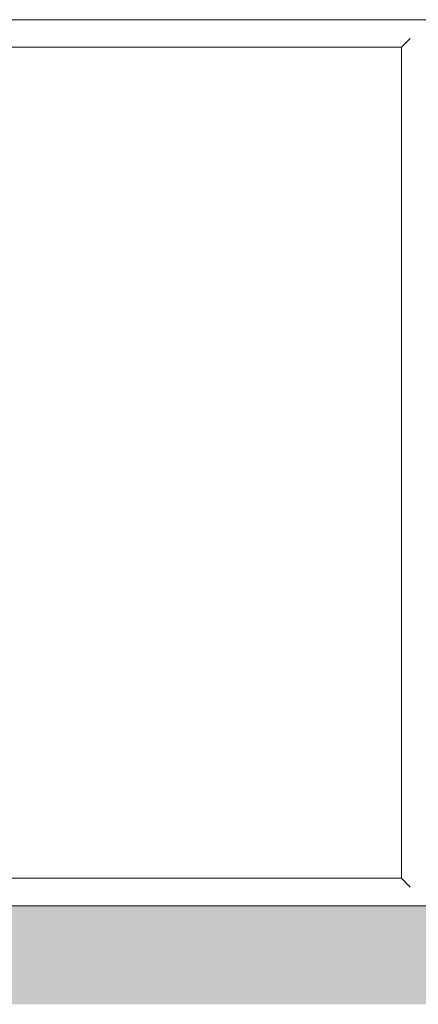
# Model space of a CAD drawing. Header units: millimetres. Extents: x -281 to 121694, y -16481 to 65128.
# Tile 112 of 256: x 15086 to 15491, y 32750 to 33750. Entities that reach past the tile are written whole.
import ezdxf

# ---------------------------------------------------------------- set-up
doc = ezdxf.new("R2010")
doc.units = ezdxf.units.MM
for name, color, linetype, lineweight in [('A--A2__Ruwbouw', 8, 'Continuous', 5), ('A--L$01A__Algemeen', 7, 'Continuous', 5), ('A--L21__Buitenwanden', 3, 'Continuous', 5), ('A--L82__LosseGebruikersInvent', 1, 'Continuous', 5)]:
    doc.layers.add(name, color=color, linetype=linetype, lineweight=lineweight)

# ---------------------------------------------------------------- blocks, each defined once
blk = doc.blocks.new('NLRS_82_FU_UN_spoekbak_gen_kad - spoelbak dxbxh 900x1200x957-V281-L_80_ 13')
at = {"layer": 'A--L$01A__Algemeen'}
for p, q in [((-579.27, 301.94), (-573.73, 296.41)), ((572, 294.68), (-572, 294.68)), ((-572, 294.68), (-572, -549.32)), ((-572, 294.68), (-572, -549.32)), ((-572, 294.68), (0, 294.68)), ((-572, -549.32), (572, -549.32)), ((0, -549.32), (-572, -549.32)), ((-579.27, -556.59), (-573.73, -551.06)), ((-600, -577.32), (600, -577.32))]:
    blk.add_line(p, q, dxfattribs=at)
for points in [[(-581.04, 303.71), (-580.81, 303.49), (-580.38, 303.06), (-579.77, 302.45), (-579.43, 302.1), (-579.27, 301.94)], [(-573.73, 296.41), (-573.58, 296.26), (-573.24, 295.91), (-572.64, 295.32), (-572.22, 294.89), (-572, 294.68)], [(-573.73, -551.06), (-573.58, -550.9), (-573.24, -550.57), (-572.64, -549.96), (-572.21, -549.54), (-572, -549.32)], [(-581.04, -558.36), (-580.82, -558.14), (-580.38, -557.71), (-579.77, -557.09), (-579.42, -556.75), (-579.27, -556.59)]]:
    blk.add_open_spline(points, degree=3, dxfattribs=at)

msp = doc.modelspace()

# ---------------------------------------------------------------- hatches: boundary and pattern name
at = {"layer": 'A--A2__Ruwbouw'}
h = msp.add_hatch(color=256, dxfattribs=at)
h.paths.add_polyline_path([(9400, 32750), (15560, 32750), (15560, 32850), (9400, 32850), (9400, 32827.12)])
h.paths.add_polyline_path([(17191.91, 32750), (17860, 32750), (17860, 32850), (17060, 32850), (17060, 32750)])

# ---------------------------------------------------------------- linework, layer by layer
at = {"layer": 'A--L21__Buitenwanden'}
msp.add_line((15560, 32850), (9400, 32850), dxfattribs=at)

# ---------------------------------------------------------------- block references
at = {"layer": 'A--L82__LosseGebruikersInvent', "rotation": 180}
msp.add_blockref('NLRS_82_FU_UN_spoekbak_gen_kad - spoelbak dxbxh 900x1200x957-V281-L_80_ 13', (14901.75, 33172.68), dxfattribs=at)

doc.saveas('drawing.dxf')
